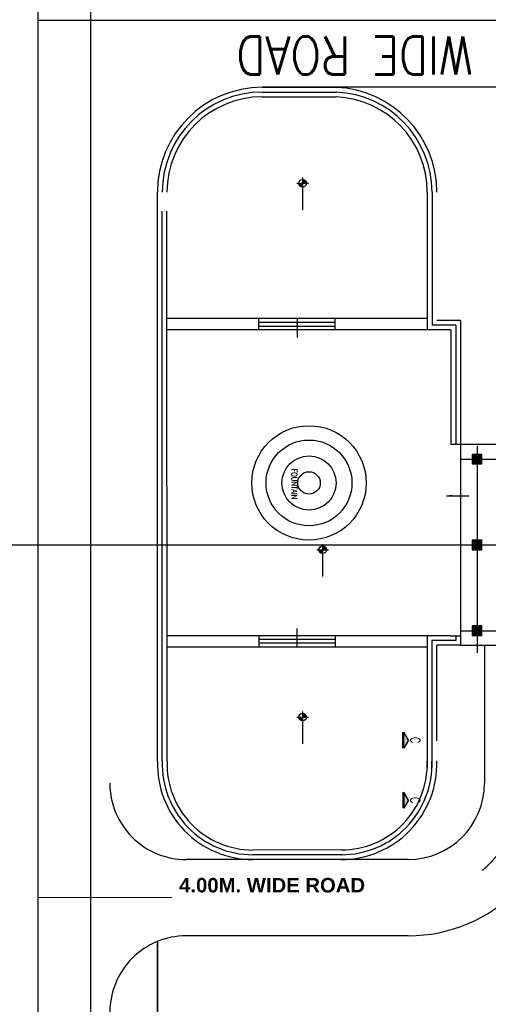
# Model space of a CAD drawing. Header units: inches. Extents: x 0 to 1544102, y 0 to 23144100.
# Tile 175 of 184: x 1129472 to 1154035, y 688229 to 739870. Entities that reach past the tile are written whole.
import ezdxf
from ezdxf.enums import TextEntityAlignment as Align

# ---------------------------------------------------------------- set-up
doc = ezdxf.new("R2010")
doc.units = ezdxf.units.IN
doc.header["$LTSCALE"] = 1800
doc.header["$MEASUREMENT"] = 0
doc.linetypes.add('CENTRE', pattern=[1.5, 0.75, -0.25, 0.25, -0.25])
doc.linetypes.add('Grid Line', pattern=[22.225, 12.7, -3.175, 3.175, -3.175])
doc.layers.get('0').update_dxf_attribs({"color": 253})
for name, color, linetype in [('1', 7, 'Continuous'), ('Road', 3, 'Continuous'), ('ROAD BOP', 40, 'Continuous'), ('Road Sides', 11, 'Continuous')]:
    doc.layers.add(name, color=color, linetype=linetype)
doc.styles.add('ARIAL', font='arial.ttf')
doc.styles.add('Arial_B', font='arialbd.ttf', dxfattribs={"height": 507.378101})
doc.styles.add('COMPLEX', font='complex')
doc.styles.add('ROMANS', font='romans.shx')
doc.dimstyles.new('Diagonal_-_2_5mm_Arial_2', dxfattribs={"dimscale": 304.8, "dimtxt": 245.883234, "dimasz": 0.984252, "dimexe": 0.787402, "dimexo": 0.492126, "dimgap": 0.574147, "dimtad": 1, "dimdec": 0, "dimzin": 0, "dimdsep": 46, "dimtxsty": 'ARIAL', "dimblk1": 'OBLIQUE', "dimblk2": 'OBLIQUE', "dimsah": 1, "dimcen": 0.09, "dimdle": 0.787402, "dimclrd": 256, "dimclre": 256, "dimazin": 0, "dimtfac": 1, "dimtdec": 0, "dimtix": 1, "dimtmove": 0, "dimatfit": 3, "dimfxl": 1, "dimtvp": 1, "dimtolj": 1, "dimtzin": 0, "dimarcsym": 2})

# ---------------------------------------------------------------- blocks, each defined once
blk = doc.blocks.new('Spot Elevations - M_Spot Elevation - Target Filled-23738-Level 1')
h = blk.add_hatch(color=256)
edge = h.paths.add_edge_path(flags=0)
edge.add_line((0, 0), (-2, 0))
edge.add_arc((0, 0), 2, 90, 180, ccw=False)
edge.add_line((0, 2), (0, 0))
h = blk.add_hatch(color=256)
edge = h.paths.add_edge_path(flags=0)
edge.add_line((0, 0), (2, 0))
edge.add_arc((0, 0), 2, 270, 360, ccw=False)
edge.add_line((0, -2), (0, 0))
for p, q in [((-3, 0), (14, 0)), ((0, -3), (0, 3))]:
    blk.add_line(p, q)
blk.add_circle((0, 0), 2)
blk = doc.blocks.new('_Oblique')
at = {"color": 0, "linetype": 'ByBlock', "lineweight": -2}
blk.add_line((-0.5, -0.5), (0.5, 0.5), dxfattribs=at)
blk = doc.blocks.new('A$C6CC2746C')
for points in [[(-27656, -23361), (-27656, -22861), (-28156, -22861), (-28156, -23361)], [(-23156, -23361), (-23156, -22861), (-23656, -22861), (-23656, -23361)], [(-18656, -23361), (-18656, -22861), (-19156, -22861), (-19156, -23361)]]:
    blk.add_hatch(color=256).paths.add_polyline_path(points, flags=0)
at = {"linetype": 'Grid Line'}
for p, q in [((-27906, -23976), (-27906, 12805)), ((-23406, -23976), (-23406, 12819)), ((-18906, -23976), (-18906, 12754)), ((-4907, -26719), (-4903, -46115))]:
    blk.add_line(p, q, dxfattribs=at)
for p, q in [((-18141, -23976), (-18141, -17676)), ((-28671, -18719), (-28671, -23976)), ((-27656, -22861), (-28156, -22861)), ((-28156, -22861), (-28156, -23361)), ((-27656, -23361), (-27656, -22861)), ((-23156, -22861), (-23656, -22861)), ((-23656, -22861), (-23656, -23361)), ((-23156, -23361), (-23156, -22861)), ((-18656, -22861), (-19156, -22861)), ((-19156, -22861), (-19156, -23361)), ((-18656, -23361), (-18656, -22861)), ((-28156, -23361), (-27656, -23361)), ((-23656, -23361), (-23156, -23361)), ((-19156, -23361), (-18656, -23361))]:
    blk.add_line(p, q)
at = {"ltscale": 500}
for p, q in [((-28589, -23111), (-17739, -23111)), ((-35279, -25722), (-35282, -39361)), ((-34681, -25719), (-34679, -39364)), ((-18641, -25722), (-18638, -39361)), ((-18041, -25722), (-18038, -39361)), ((-34681, -30542), (-35281, -30542)), ((-34680, -30542), (-35280, -30542)), ((-35064, -30542), (-35065, -34542)), ((-34858, -30542), (-34858, -34542)), ((-18640, -30542), (-18040, -30542)), ((-18454, -30542), (-18453, -34542)), ((-18248, -30542), (-18247, -34542)), ((-34681, -34542), (-35281, -34542)), ((-18639, -34542), (-18039, -34542))]:
    blk.add_line(p, q, dxfattribs=at)
at = {"lineweight": 25}
for p, q in [((-35181, -23976), (-35181, -25219)), ((-35181, -23976), (-18141, -23976)), ((-34931, -24226), (-34931, -25469)), ((-34931, -24226), (-28671, -24226)), ((-28671, -23976), (-28671, -24476)), ((-18641, -24476), (-18641, -23976)), ((-18641, -24226), (-18391, -24226)), ((-18391, -24226), (-18391, -25472)), ((-18141, -23976), (-18141, -25222)), ((-34681, -24476), (-34681, -25719)), ((-34681, -24476), (-28671, -24476)), ((-18641, -24476), (-18641, -25722)), ((-13129, -25222), (-18141, -25222)), ((-41906, -25467), (-34931, -25469)), ((-41906, -25717), (-34681, -25719)), ((-18641, -25722), (-13131, -25722)), ((-18391, -25472), (-13131, -25472)), ((-13130, -25722), (-11740, -25724)), ((-13129, -25472), (-11735, -25474)), ((-7407, -30165), (-7405, -34859)), ((-7157, -30163), (-7155, -34859)), ((-6907, -30224), (-6904, -34921)), ((-47407, -34366), (-47404, -30491)), ((-47157, -34366), (-47154, -30496)), ((-46907, -34366), (-46904, -30502)), ((-12064, -39360), (-40904, -39365)), ((-12068, -39610), (-40904, -39615)), ((-12041, -39860), (-41904, -39865))]:
    blk.add_line(p, q, dxfattribs=at)
at = {"color": 2}
for p, q in [((-13164, -26701), (-13579, -26940)), ((-13164, -26701), (-12749, -26940)), ((-10023, -26701), (-10439, -26940)), ((-10023, -26701), (-9608, -26940)), ((-12749, -26940), (-13579, -26940)), ((-12749, -27002), (-13579, -27002)), ((-10439, -26940), (-9608, -26940)), ((-10439, -27002), (-9608, -27002))]:
    blk.add_line(p, q, dxfattribs=at)
for radius in [3000, 2250, 1420, 590]:
    blk.add_circle((-26656, -31919), radius)
at = {"linetype": 'Grid Line'}
blk.add_arc((-10907, -26719), 6000, 0, 90, dxfattribs=at)
at = {"ltscale": 100}
blk.add_arc((-6907, -26719), 4000, 0, 0, dxfattribs=at)
at = {"lineweight": 25}
for centre, radius, start, end in [((-41907, -30719), 5502, 89.9819, 177.6195), ((-11910, -30224), 5003, 0.0007, 91.9375), ((-41907, -30719), 5252, 89.9819, 177.5645), ((-41907, -30719), 5002, 89.9818, 177.5055), ((-11910, -30224), 4753, 0.0007, 91.9375), ((-11910, -30224), 4503, 0.0015, 91.9917), ((-41906, -34363), 5502, 180.0237, 270.0179), ((-41906, -34363), 5252, 180.0255, 270.0181), ((-41906, -34363), 5002, 180.0273, 270.0182), ((-11907, -34859), 5003, 268.1125, 0), ((-11908, -34859), 4753, 268.0625, 359.9993), ((-11908, -34859), 4503, 268.0083, 359.9985)]:
    blk.add_arc(centre, radius, start, end, dxfattribs=at)
at = {"color": 2}
for points in [[(-12749, -26940), (-13164, -26701), (-13155, -26940), (-13579, -26940)], [(-10439, -26940), (-10023, -26701), (-10032, -26940), (-9608, -26940)], [(-13155, -26940), (-13579, -26940), (-13152, -26857), (-13152, -26940)], [(-10032, -26940), (-9608, -26940), (-10035, -26857), (-10035, -26940)]]:
    blk.add_solid(points, dxfattribs=at)
at = {"layer": 'ROAD BOP', "ltscale": 100}
for p, q in [((-18141, -22719), (-10907, -22719)), ((-6907, -26720), (-6903, -38358)), ((-2907, -26719), (-2903, -38357))]:
    blk.add_line(p, q, dxfattribs=at)
for centre, radius, start, end in [((-10907, -26719), 8000, 0, 90), ((-10907, -26719), 4000, 0, 90), ((-10906, -38359), 4000, 270.0118, 0.0236), ((1097, -38357), 4000, 180, 270.0118)]:
    blk.add_arc(centre, radius, start, end, dxfattribs=at)
at = {"xscale": 99.99999999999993, "yscale": 99.99999999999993, "zscale": 99.99999999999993}
for p in [(-23151, -31204), (-42376, -32254), (-14378, -32254)]:
    blk.add_blockref('Spot Elevations - M_Spot Elevation - Target Filled-23738-Level 1', p, dxfattribs=at)
at = {"linetype": 'ByBlock', "style": 'COMPLEX', "width": 0.75}
for p in [(-13164, -26345), (-10023, -26345)]:
    blk.add_text('C', height=500, dxfattribs=at).set_placement(p, align=Align.MIDDLE_CENTER)
at = {"style": 'ROMANS', "width": 0.8}
blk.add_text('FOUNTAIN', height=300, dxfattribs=at).set_placement((-27413, -32837))
at = {"ltscale": 500}
for points in [[(-25989, -24719), (-25989, -23516)], [(-35281, -32542), (-34289, -32542)], [(-18031, -32542), (-19023, -32542)]]:
    blk.add_leader(points, dimstyle='Diagonal_-_2_5mm_Arial_2', override={"dimtad": 0}, dxfattribs=at)
at = {"color": 7, "insert": (-5941, -38726), "char_height": 761.07, "width": 24210, "attachment_point": 1, "rotation": 90, "line_spacing_factor": 0.938532, "style": 'Arial_B', "bg_fill": 2}
blk.add_mtext('4.00M. WIDE ROAD', dxfattribs=at)
blk = doc.blocks.new('key plan')
at = {"linetype": 'CENTRE', "ltscale": 500}
for p, q in [((-200000, 17709), (-200000, -385146)), ((-254236, 0), (-35136, 0))]:
    blk.add_line(p, q, dxfattribs=at)
at = {"ltscale": 100}
for p, q in [((-254236, 2750), (-35136, 2750)), ((-172500, -369001), (-172500, 2750))]:
    blk.add_line(p, q, dxfattribs=at)
at = {"layer": 'Road'}
blk.add_line((-176000, -357250), (-176000, -9003), dxfattribs=at)
at = {"layer": 'Road Sides', "color": 74, "ltscale": 100, "const_width": 100}
blk.add_lwpolyline([(-254236, -3500), (-220796, -3500)], dxfattribs=at)
at = {"style": 'ROMANS', "width": 0.85}
blk.add_text('CL OF 7.0M WIDE ROAD ', height=2000, rotation=90, dxfattribs=at).set_placement((-173328, -34587, 0))
at = {"ltscale": 100, "rotation": 180}
blk.add_blockref('A$C6CC2746C', (-223406, -43361), dxfattribs=at)
at = {"layer": '1', "color": 8, "linetype": 'CENTRE', "ltscale": 500}
for p, q in [((-200000, 121324), (-200000, -410907)), ((-278592, 0), (14439, 0))]:
    blk.add_line(p, q, dxfattribs=at)

msp = doc.modelspace()

# ---------------------------------------------------------------- block references
at = {"rotation": 89.99999999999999}
msp.add_blockref('key plan', (1133194.68, 912322.72), dxfattribs=at)

doc.saveas('drawing.dxf')
